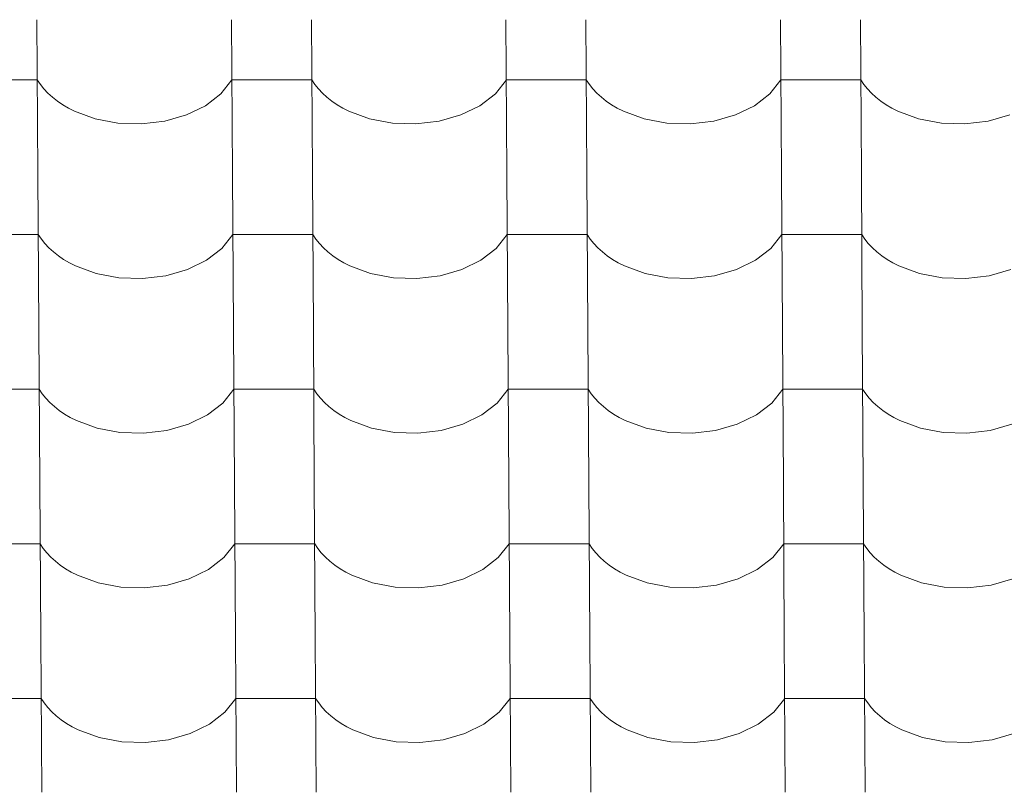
# Model space of a CAD drawing. Header units: millimetres. Extents: x -29001 to 109416, y -1251 to 13451.
# Tile 137 of 163: x -6444 to -5852, y 9963 to 10427. Entities that reach past the tile are written whole.
import ezdxf

# ---------------------------------------------------------------- set-up
doc = ezdxf.new("R2010")
doc.units = ezdxf.units.MM
doc.header["$MEASUREMENT"] = 0
doc.layers.add('POHLED JIŽNÍ_1_Konstrukce - nosné', color=7, linetype='Continuous')
doc.layers.add('POHLED JIŽNÍ_1_Nové_Výplně - Povrchové', color=7, linetype='Continuous')

# ---------------------------------------------------------------- blocks, each defined once
blk = doc.blocks.new('*X1', base_point=(-31394.74, -25864.88))
at = {"layer": 'POHLED JIŽNÍ_1_Nové_Výplně - Povrchové', "color": 21, "linetype": 'Continuous', "lineweight": 20, "true_color": 0xffaaaa}
for p, q in [((-6433.55, 10427.24), (-6432.97, 10334.56)), ((-6316.58, 10427.24), (-6316, 10334.56)), ((-6268.55, 10427.24), (-6267.97, 10334.56)), ((-6151.59, 10427.24), (-6151.01, 10334.56)), ((-6103.55, 10427.24), (-6102.97, 10334.56)), ((-5986.59, 10427.24), (-5986.01, 10334.56)), ((-5938.55, 10427.24), (-5937.97, 10334.56)), ((-6433.32, 10391.08), (-6457.34, 10391.08)), ((-6433.32, 10391.08), (-6431.48, 10388.29)), ((-6431.48, 10388.29), (-6429.34, 10385.59)), ((-6322.97, 10382.7), (-6316.36, 10391.08)), ((-6292.34, 10391.08), (-6316.36, 10391.08)), ((-6268.32, 10391.08), (-6292.34, 10391.08)), ((-6268.32, 10391.08), (-6266.48, 10388.29)), ((-6266.48, 10388.29), (-6264.34, 10385.59)), ((-6157.98, 10382.7), (-6151.36, 10391.08)), ((-6127.34, 10391.08), (-6151.36, 10391.08)), ((-6103.33, 10391.08), (-6127.34, 10391.08)), ((-6103.33, 10391.08), (-6101.48, 10388.29)), ((-6101.48, 10388.29), (-6099.35, 10385.59)), ((-5992.98, 10382.7), (-5986.36, 10391.08)), ((-5962.35, 10391.08), (-5986.36, 10391.08)), ((-5938.33, 10391.08), (-5962.35, 10391.08)), ((-5938.33, 10391.08), (-5936.49, 10388.29)), ((-5936.49, 10388.29), (-5934.35, 10385.59)), ((-6429.34, 10385.59), (-6426.92, 10383)), ((-6426.92, 10383), (-6424.22, 10380.54)), ((-6332.24, 10375.52), (-6322.97, 10382.7)), ((-6264.34, 10385.59), (-6261.92, 10383)), ((-6261.92, 10383), (-6259.22, 10380.54)), ((-6167.24, 10375.52), (-6157.98, 10382.7)), ((-6099.35, 10385.59), (-6096.92, 10383)), ((-6096.92, 10383), (-6094.23, 10380.54)), ((-6002.24, 10375.52), (-5992.98, 10382.7)), ((-5934.35, 10385.59), (-5931.92, 10383)), ((-5931.92, 10383), (-5929.23, 10380.54)), ((-6424.22, 10380.54), (-6421.27, 10378.21)), ((-6421.27, 10378.21), (-6418.07, 10376.04)), ((-6418.07, 10376.04), (-6414.64, 10374.02)), ((-6259.22, 10380.54), (-6256.27, 10378.21)), ((-6256.27, 10378.21), (-6253.07, 10376.04)), ((-6253.07, 10376.04), (-6249.64, 10374.02)), ((-6094.23, 10380.54), (-6091.27, 10378.21)), ((-6091.27, 10378.21), (-6088.07, 10376.04)), ((-6088.07, 10376.04), (-6084.65, 10374.02)), ((-5929.23, 10380.54), (-5926.27, 10378.21)), ((-5926.27, 10378.21), (-5923.07, 10376.04)), ((-5923.07, 10376.04), (-5919.65, 10374.02)), ((-6414.64, 10374.02), (-6411.01, 10372.17)), ((-6411.01, 10372.17), (-6398.54, 10367.6)), ((-6356.72, 10366.21), (-6343.68, 10369.93)), ((-6343.68, 10369.93), (-6332.24, 10375.52)), ((-6249.64, 10374.02), (-6246.01, 10372.17)), ((-6246.01, 10372.17), (-6233.54, 10367.6)), ((-6191.72, 10366.21), (-6178.68, 10369.93)), ((-6178.68, 10369.93), (-6167.24, 10375.52)), ((-6084.65, 10374.02), (-6081.01, 10372.17)), ((-6081.01, 10372.17), (-6068.54, 10367.6)), ((-6026.72, 10366.21), (-6013.69, 10369.93)), ((-6013.69, 10369.93), (-6002.24, 10375.52)), ((-5919.65, 10374.02), (-5916.02, 10372.17)), ((-5916.02, 10372.17), (-5903.55, 10367.6)), ((-5861.72, 10366.21), (-5848.69, 10369.93)), ((-6398.54, 10367.6), (-6384.86, 10365.01)), ((-6384.86, 10365.01), (-6370.68, 10364.54)), ((-6370.68, 10364.54), (-6356.72, 10366.21)), ((-6233.54, 10367.6), (-6219.86, 10365.01)), ((-6219.86, 10365.01), (-6205.68, 10364.54)), ((-6205.68, 10364.54), (-6191.72, 10366.21)), ((-6068.54, 10367.6), (-6054.87, 10365.01)), ((-6054.87, 10365.01), (-6040.69, 10364.54)), ((-6040.69, 10364.54), (-6026.72, 10366.21)), ((-5903.55, 10367.6), (-5889.87, 10365.01)), ((-5889.87, 10365.01), (-5875.69, 10364.54)), ((-5875.69, 10364.54), (-5861.72, 10366.21)), ((-6432.96, 10334.23), (-6432.39, 10241.55)), ((-6316, 10334.23), (-6315.42, 10241.55)), ((-6267.97, 10334.23), (-6267.39, 10241.55)), ((-6151, 10334.23), (-6150.43, 10241.55)), ((-6102.97, 10334.23), (-6102.39, 10241.55)), ((-5986.01, 10334.23), (-5985.43, 10241.55)), ((-5937.97, 10334.23), (-5937.39, 10241.55)), ((-6432.74, 10298.07), (-6456.76, 10298.07)), ((-6432.74, 10298.07), (-6430.9, 10295.28)), ((-6430.9, 10295.28), (-6428.76, 10292.58)), ((-6322.39, 10289.69), (-6315.78, 10298.07)), ((-6291.76, 10298.07), (-6315.78, 10298.07)), ((-6267.74, 10298.07), (-6291.76, 10298.07)), ((-6267.74, 10298.07), (-6265.9, 10295.28)), ((-6265.9, 10295.28), (-6263.76, 10292.58)), ((-6157.39, 10289.69), (-6150.78, 10298.07)), ((-6126.76, 10298.07), (-6150.78, 10298.07)), ((-6102.74, 10298.07), (-6126.76, 10298.07)), ((-6102.74, 10298.07), (-6100.9, 10295.28)), ((-6100.9, 10295.28), (-6098.76, 10292.58)), ((-5992.4, 10289.69), (-5985.78, 10298.07)), ((-5961.76, 10298.07), (-5985.78, 10298.07)), ((-5937.75, 10298.07), (-5961.76, 10298.07)), ((-5937.75, 10298.07), (-5935.91, 10295.28)), ((-5935.91, 10295.28), (-5933.77, 10292.58)), ((-6428.76, 10292.58), (-6426.34, 10290)), ((-6426.34, 10290), (-6423.64, 10287.53)), ((-6423.64, 10287.53), (-6420.68, 10285.2)), ((-6331.66, 10282.51), (-6322.39, 10289.69)), ((-6263.76, 10292.58), (-6261.34, 10290)), ((-6261.34, 10290), (-6258.64, 10287.53)), ((-6258.64, 10287.53), (-6255.69, 10285.2)), ((-6166.66, 10282.51), (-6157.39, 10289.69)), ((-6098.76, 10292.58), (-6096.34, 10290)), ((-6096.34, 10290), (-6093.64, 10287.53)), ((-6093.64, 10287.53), (-6090.69, 10285.2)), ((-6001.66, 10282.51), (-5992.4, 10289.69)), ((-5933.77, 10292.58), (-5931.34, 10290)), ((-5931.34, 10290), (-5928.65, 10287.53)), ((-5928.65, 10287.53), (-5925.69, 10285.2)), ((-6420.68, 10285.2), (-6417.49, 10283.03)), ((-6417.49, 10283.03), (-6414.06, 10281.01)), ((-6343.1, 10276.92), (-6331.66, 10282.51)), ((-6255.69, 10285.2), (-6252.49, 10283.03)), ((-6252.49, 10283.03), (-6249.06, 10281.01)), ((-6178.1, 10276.92), (-6166.66, 10282.51)), ((-6090.69, 10285.2), (-6087.49, 10283.03)), ((-6087.49, 10283.03), (-6084.07, 10281.01)), ((-6013.1, 10276.92), (-6001.66, 10282.51)), ((-5925.69, 10285.2), (-5922.49, 10283.03)), ((-5922.49, 10283.03), (-5919.07, 10281.01)), ((-6414.06, 10281.01), (-6410.43, 10279.16)), ((-6410.43, 10279.16), (-6397.96, 10274.59)), ((-6356.13, 10273.2), (-6343.1, 10276.92)), ((-6249.06, 10281.01), (-6245.43, 10279.16)), ((-6245.43, 10279.16), (-6232.96, 10274.59)), ((-6191.14, 10273.2), (-6178.1, 10276.92)), ((-6084.07, 10281.01), (-6080.43, 10279.16)), ((-6080.43, 10279.16), (-6067.96, 10274.59)), ((-6026.14, 10273.2), (-6013.1, 10276.92)), ((-5919.07, 10281.01), (-5915.44, 10279.16)), ((-5915.44, 10279.16), (-5902.96, 10274.59)), ((-5861.14, 10273.2), (-5848.11, 10276.92)), ((-6397.96, 10274.59), (-6384.28, 10272)), ((-6384.28, 10272), (-6370.1, 10271.53)), ((-6370.1, 10271.53), (-6356.13, 10273.2)), ((-6232.96, 10274.59), (-6219.28, 10272)), ((-6219.28, 10272), (-6205.1, 10271.53)), ((-6205.1, 10271.53), (-6191.14, 10273.2)), ((-6067.96, 10274.59), (-6054.29, 10272)), ((-6054.29, 10272), (-6040.1, 10271.53)), ((-6040.1, 10271.53), (-6026.14, 10273.2)), ((-5902.96, 10274.59), (-5889.29, 10272)), ((-5889.29, 10272), (-5875.11, 10271.53)), ((-5875.11, 10271.53), (-5861.14, 10273.2)), ((-6432.38, 10241.22), (-6431.8, 10148.54)), ((-6315.42, 10241.22), (-6314.84, 10148.54)), ((-6267.39, 10241.22), (-6266.81, 10148.54)), ((-6150.42, 10241.22), (-6149.84, 10148.54)), ((-6102.39, 10241.22), (-6101.81, 10148.54)), ((-5985.43, 10241.22), (-5984.85, 10148.54)), ((-5937.39, 10241.22), (-5936.81, 10148.54)), ((-6432.16, 10205.06), (-6456.17, 10205.06)), ((-6432.16, 10205.06), (-6430.32, 10202.27)), ((-6321.81, 10196.68), (-6315.19, 10205.06)), ((-6291.18, 10205.06), (-6315.19, 10205.06)), ((-6267.16, 10205.06), (-6291.18, 10205.06)), ((-6267.16, 10205.06), (-6265.32, 10202.27)), ((-6156.81, 10196.68), (-6150.2, 10205.06)), ((-6126.18, 10205.06), (-6150.2, 10205.06)), ((-6102.16, 10205.06), (-6126.18, 10205.06)), ((-6102.16, 10205.06), (-6100.32, 10202.27)), ((-5991.82, 10196.68), (-5985.2, 10205.06)), ((-5961.18, 10205.06), (-5985.2, 10205.06)), ((-5937.17, 10205.06), (-5961.18, 10205.06)), ((-5937.17, 10205.06), (-5935.32, 10202.27)), ((-6430.32, 10202.27), (-6428.18, 10199.57)), ((-6428.18, 10199.57), (-6425.75, 10196.99)), ((-6265.32, 10202.27), (-6263.18, 10199.57)), ((-6263.18, 10199.57), (-6260.76, 10196.99)), ((-6100.32, 10202.27), (-6098.18, 10199.57)), ((-6098.18, 10199.57), (-6095.76, 10196.99)), ((-5935.32, 10202.27), (-5933.19, 10199.57)), ((-5933.19, 10199.57), (-5930.76, 10196.99)), ((-6425.75, 10196.99), (-6423.06, 10194.52)), ((-6423.06, 10194.52), (-6420.1, 10192.2)), ((-6331.07, 10189.51), (-6321.81, 10196.68)), ((-6260.76, 10196.99), (-6258.06, 10194.52)), ((-6258.06, 10194.52), (-6255.1, 10192.2)), ((-6166.08, 10189.51), (-6156.81, 10196.68)), ((-6095.76, 10196.99), (-6093.06, 10194.52)), ((-6093.06, 10194.52), (-6090.11, 10192.2)), ((-6001.08, 10189.51), (-5991.82, 10196.68)), ((-5930.76, 10196.99), (-5928.07, 10194.52)), ((-5928.07, 10194.52), (-5925.11, 10192.2)), ((-6420.1, 10192.2), (-6416.9, 10190.02)), ((-6416.9, 10190.02), (-6413.48, 10188)), ((-6413.48, 10188), (-6409.85, 10186.15)), ((-6342.52, 10183.91), (-6331.07, 10189.51)), ((-6255.1, 10192.2), (-6251.91, 10190.02)), ((-6251.91, 10190.02), (-6248.48, 10188)), ((-6248.48, 10188), (-6244.85, 10186.15)), ((-6177.52, 10183.91), (-6166.08, 10189.51)), ((-6090.11, 10192.2), (-6086.91, 10190.02)), ((-6086.91, 10190.02), (-6083.48, 10188)), ((-6083.48, 10188), (-6079.85, 10186.15)), ((-6012.52, 10183.91), (-6001.08, 10189.51)), ((-5925.11, 10192.2), (-5921.91, 10190.02)), ((-5921.91, 10190.02), (-5918.49, 10188)), ((-5918.49, 10188), (-5914.85, 10186.15)), ((-6409.85, 10186.15), (-6397.37, 10181.58)), ((-6397.37, 10181.58), (-6383.7, 10178.99)), ((-6355.55, 10180.19), (-6342.52, 10183.91)), ((-6244.85, 10186.15), (-6232.38, 10181.58)), ((-6232.38, 10181.58), (-6218.7, 10178.99)), ((-6190.56, 10180.19), (-6177.52, 10183.91)), ((-6079.85, 10186.15), (-6067.38, 10181.58)), ((-6067.38, 10181.58), (-6053.7, 10178.99)), ((-6025.56, 10180.19), (-6012.52, 10183.91)), ((-5914.85, 10186.15), (-5902.38, 10181.58)), ((-5902.38, 10181.58), (-5888.71, 10178.99)), ((-5860.56, 10180.19), (-5847.52, 10183.91)), ((-6383.7, 10178.99), (-6369.52, 10178.52)), ((-6369.52, 10178.52), (-6355.55, 10180.19)), ((-6218.7, 10178.99), (-6204.52, 10178.52)), ((-6204.52, 10178.52), (-6190.56, 10180.19)), ((-6053.7, 10178.99), (-6039.52, 10178.52)), ((-6039.52, 10178.52), (-6025.56, 10180.19)), ((-5888.71, 10178.99), (-5874.53, 10178.52)), ((-5874.53, 10178.52), (-5860.56, 10180.19)), ((-6431.8, 10148.21), (-6431.22, 10055.54)), ((-6314.84, 10148.21), (-6314.26, 10055.54)), ((-6266.8, 10148.21), (-6266.22, 10055.54)), ((-6149.84, 10148.21), (-6149.26, 10055.54)), ((-6101.81, 10148.21), (-6101.23, 10055.54)), ((-5984.84, 10148.21), (-5984.26, 10055.54)), ((-5936.81, 10148.21), (-5936.23, 10055.54)), ((-6431.58, 10112.05), (-6455.59, 10112.05)), ((-6431.58, 10112.05), (-6429.73, 10109.26)), ((-6321.23, 10103.67), (-6314.61, 10112.05)), ((-6290.6, 10112.05), (-6314.61, 10112.05)), ((-6266.58, 10112.05), (-6290.6, 10112.05)), ((-6266.58, 10112.05), (-6264.74, 10109.26)), ((-6156.23, 10103.67), (-6149.62, 10112.05)), ((-6125.6, 10112.05), (-6149.62, 10112.05)), ((-6101.58, 10112.05), (-6125.6, 10112.05)), ((-6101.58, 10112.05), (-6099.74, 10109.26)), ((-5991.23, 10103.67), (-5984.62, 10112.05)), ((-5960.6, 10112.05), (-5984.62, 10112.05)), ((-5936.58, 10112.05), (-5960.6, 10112.05)), ((-5936.58, 10112.05), (-5934.74, 10109.26)), ((-6429.73, 10109.26), (-6427.6, 10106.56)), ((-6427.6, 10106.56), (-6425.17, 10103.98)), ((-6425.17, 10103.98), (-6422.48, 10101.51)), ((-6330.49, 10096.5), (-6321.23, 10103.67)), ((-6264.74, 10109.26), (-6262.6, 10106.56)), ((-6262.6, 10106.56), (-6260.17, 10103.98)), ((-6260.17, 10103.98), (-6257.48, 10101.51)), ((-6165.5, 10096.5), (-6156.23, 10103.67)), ((-6099.74, 10109.26), (-6097.6, 10106.56)), ((-6097.6, 10106.56), (-6095.18, 10103.98)), ((-6095.18, 10103.98), (-6092.48, 10101.51)), ((-6000.5, 10096.5), (-5991.23, 10103.67)), ((-5934.74, 10109.26), (-5932.6, 10106.56)), ((-5932.6, 10106.56), (-5930.18, 10103.98)), ((-5930.18, 10103.98), (-5927.48, 10101.51)), ((-6422.48, 10101.51), (-6419.52, 10099.19)), ((-6419.52, 10099.19), (-6416.32, 10097.01)), ((-6257.48, 10101.51), (-6254.52, 10099.19)), ((-6254.52, 10099.19), (-6251.33, 10097.01)), ((-6092.48, 10101.51), (-6089.53, 10099.19)), ((-6089.53, 10099.19), (-6086.33, 10097.01)), ((-5927.48, 10101.51), (-5924.53, 10099.19)), ((-5924.53, 10099.19), (-5921.33, 10097.01)), ((-6416.32, 10097.01), (-6412.9, 10094.99)), ((-6412.9, 10094.99), (-6409.26, 10093.14)), ((-6409.26, 10093.14), (-6396.79, 10088.57)), ((-6341.94, 10090.91), (-6330.49, 10096.5)), ((-6251.33, 10097.01), (-6247.9, 10094.99)), ((-6247.9, 10094.99), (-6244.27, 10093.14)), ((-6244.27, 10093.14), (-6231.8, 10088.57)), ((-6176.94, 10090.91), (-6165.5, 10096.5)), ((-6086.33, 10097.01), (-6082.9, 10094.99)), ((-6082.9, 10094.99), (-6079.27, 10093.14)), ((-6079.27, 10093.14), (-6066.8, 10088.57)), ((-6011.94, 10090.91), (-6000.5, 10096.5)), ((-5921.33, 10097.01), (-5917.91, 10094.99)), ((-5917.91, 10094.99), (-5914.27, 10093.14)), ((-5914.27, 10093.14), (-5901.8, 10088.57)), ((-6396.79, 10088.57), (-6383.12, 10085.98)), ((-6383.12, 10085.98), (-6368.94, 10085.51)), ((-6368.94, 10085.51), (-6354.97, 10087.18)), ((-6354.97, 10087.18), (-6341.94, 10090.91)), ((-6231.8, 10088.57), (-6218.12, 10085.98)), ((-6218.12, 10085.98), (-6203.94, 10085.51)), ((-6203.94, 10085.51), (-6189.97, 10087.18)), ((-6189.97, 10087.18), (-6176.94, 10090.91)), ((-6066.8, 10088.57), (-6053.12, 10085.98)), ((-6053.12, 10085.98), (-6038.94, 10085.51)), ((-6038.94, 10085.51), (-6024.98, 10087.18)), ((-6024.98, 10087.18), (-6011.94, 10090.91)), ((-5901.8, 10088.57), (-5888.13, 10085.98)), ((-5888.13, 10085.98), (-5873.94, 10085.51)), ((-5873.94, 10085.51), (-5859.98, 10087.18)), ((-5859.98, 10087.18), (-5846.94, 10090.91)), ((-6431.22, 10055.2), (-6430.64, 9962.53)), ((-6314.26, 10055.2), (-6313.68, 9962.53)), ((-6266.22, 10055.2), (-6265.64, 9962.53)), ((-6149.26, 10055.2), (-6148.68, 9962.53)), ((-6101.23, 10055.2), (-6100.65, 9962.53)), ((-5984.26, 10055.2), (-5983.68, 9962.53)), ((-5936.23, 10055.2), (-5935.65, 9962.53)), ((-6430.99, 10019.04), (-6455.01, 10019.04)), ((-6430.99, 10019.04), (-6429.15, 10016.25)), ((-6429.15, 10016.25), (-6427.01, 10013.56)), ((-6320.65, 10010.66), (-6314.03, 10019.04)), ((-6290.01, 10019.04), (-6314.03, 10019.04)), ((-6266, 10019.04), (-6290.01, 10019.04)), ((-6266, 10019.04), (-6264.16, 10016.25)), ((-6264.16, 10016.25), (-6262.02, 10013.56)), ((-6155.65, 10010.66), (-6149.03, 10019.04)), ((-6125.02, 10019.04), (-6149.03, 10019.04)), ((-6101, 10019.04), (-6125.02, 10019.04)), ((-6101, 10019.04), (-6099.16, 10016.25)), ((-6099.16, 10016.25), (-6097.02, 10013.56)), ((-5990.65, 10010.66), (-5984.04, 10019.04)), ((-5960.02, 10019.04), (-5984.04, 10019.04)), ((-5936, 10019.04), (-5960.02, 10019.04)), ((-5936, 10019.04), (-5934.16, 10016.25)), ((-5934.16, 10016.25), (-5932.02, 10013.56)), ((-6427.01, 10013.56), (-6424.59, 10010.97)), ((-6424.59, 10010.97), (-6421.89, 10008.5)), ((-6329.91, 10003.49), (-6320.65, 10010.66)), ((-6262.02, 10013.56), (-6259.59, 10010.97)), ((-6259.59, 10010.97), (-6256.9, 10008.5)), ((-6164.91, 10003.49), (-6155.65, 10010.66)), ((-6097.02, 10013.56), (-6094.6, 10010.97)), ((-6094.6, 10010.97), (-6091.9, 10008.5)), ((-5999.92, 10003.49), (-5990.65, 10010.66)), ((-5932.02, 10013.56), (-5929.6, 10010.97)), ((-5929.6, 10010.97), (-5926.9, 10008.5)), ((-6421.89, 10008.5), (-6418.94, 10006.18)), ((-6418.94, 10006.18), (-6415.74, 10004)), ((-6415.74, 10004), (-6412.32, 10001.98)), ((-6341.35, 9997.9), (-6329.91, 10003.49)), ((-6256.9, 10008.5), (-6253.94, 10006.18)), ((-6253.94, 10006.18), (-6250.74, 10004)), ((-6250.74, 10004), (-6247.32, 10001.98)), ((-6176.36, 9997.9), (-6164.91, 10003.49)), ((-6091.9, 10008.5), (-6088.94, 10006.18)), ((-6088.94, 10006.18), (-6085.75, 10004)), ((-6085.75, 10004), (-6082.32, 10001.98)), ((-6011.36, 9997.9), (-5999.92, 10003.49)), ((-5926.9, 10008.5), (-5923.95, 10006.18)), ((-5923.95, 10006.18), (-5920.75, 10004)), ((-5920.75, 10004), (-5917.32, 10001.98)), ((-6412.32, 10001.98), (-6408.68, 10000.13)), ((-6408.68, 10000.13), (-6396.21, 9995.56)), ((-6354.39, 9994.17), (-6341.35, 9997.9)), ((-6247.32, 10001.98), (-6243.69, 10000.13)), ((-6243.69, 10000.13), (-6231.21, 9995.56)), ((-6189.39, 9994.17), (-6176.36, 9997.9)), ((-6082.32, 10001.98), (-6078.69, 10000.13)), ((-6078.69, 10000.13), (-6066.22, 9995.56)), ((-6024.39, 9994.17), (-6011.36, 9997.9)), ((-5917.32, 10001.98), (-5913.69, 10000.13)), ((-5913.69, 10000.13), (-5901.22, 9995.56)), ((-5859.4, 9994.17), (-5846.36, 9997.9)), ((-6396.21, 9995.56), (-6382.54, 9992.97)), ((-6382.54, 9992.97), (-6368.35, 9992.5)), ((-6368.35, 9992.5), (-6354.39, 9994.17)), ((-6231.21, 9995.56), (-6217.54, 9992.97)), ((-6217.54, 9992.97), (-6203.36, 9992.5)), ((-6203.36, 9992.5), (-6189.39, 9994.17)), ((-6066.22, 9995.56), (-6052.54, 9992.97)), ((-6052.54, 9992.97), (-6038.36, 9992.5)), ((-6038.36, 9992.5), (-6024.39, 9994.17)), ((-5901.22, 9995.56), (-5887.54, 9992.97)), ((-5887.54, 9992.97), (-5873.36, 9992.5)), ((-5873.36, 9992.5), (-5859.4, 9994.17))]:
    blk.add_line(p, q, dxfattribs=at)

msp = doc.modelspace()

# ---------------------------------------------------------------- block references
at = {"layer": 'POHLED JIŽNÍ_1_Konstrukce - nosné', "color": 9, "linetype": 'Continuous', "lineweight": 13}
msp.add_blockref('*X1', (-31394.74, -25864.88), dxfattribs=at)

doc.saveas('drawing.dxf')
